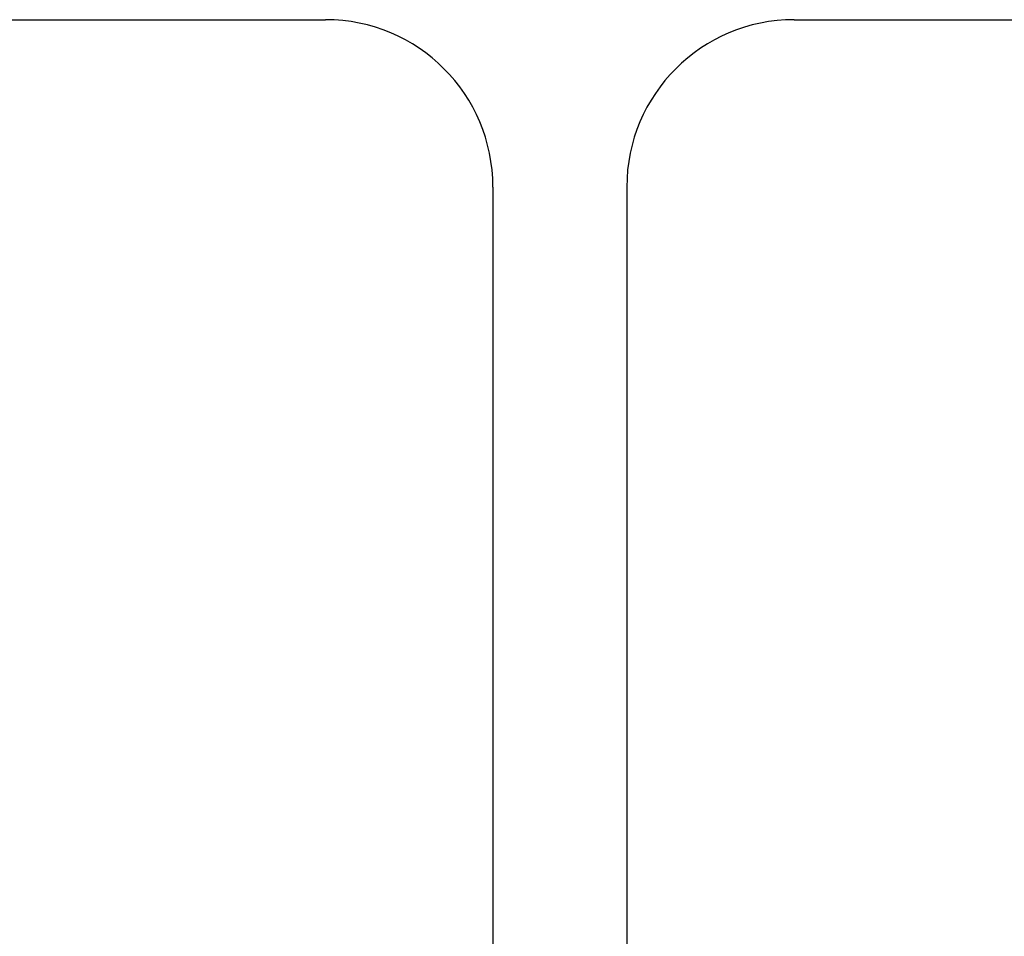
# Model space of a CAD drawing. Header units: inches. Extents: x -9715 to 27308, y -24775 to -3453.
# Tile 120 of 196: x 6770.89 to 6774.57, y -21056.71 to -21053.28. Entities that reach past the tile are written whole.
import ezdxf

# ---------------------------------------------------------------- set-up
doc = ezdxf.new("R2010")
doc.units = ezdxf.units.IN
doc.header["$MEASUREMENT"] = 0
doc.layers.add('S-SECT-SHPS', color=3, linetype='Continuous', lineweight=25)

# ---------------------------------------------------------------- blocks, each defined once
blk = doc.blocks.new('W8x58')
at = {"layer": 'S-SECT-SHPS'}
for p, q in [((-3.75, 7.9375), (-0.875, 7.9375)), ((0.875, 7.9375), (3.75, 7.9375)), ((-0.25, 7.3125), (-0.25, 1.4375)), ((0.25, 7.3125), (0.25, 1.4375))]:
    blk.add_line(p, q, dxfattribs=at)
for centre, start, end in [((-0.875, 7.3125), 0, 90), ((0.875, 7.3125), 90, 180)]:
    blk.add_arc(centre, 0.625, start, end, dxfattribs=at)

msp = doc.modelspace()

# ---------------------------------------------------------------- block references
at = {"layer": 'S-SECT-SHPS'}
msp.add_blockref('W8x58', (6772.90735, -21061.22135, 41.66667), dxfattribs=at)

doc.saveas('drawing.dxf')
